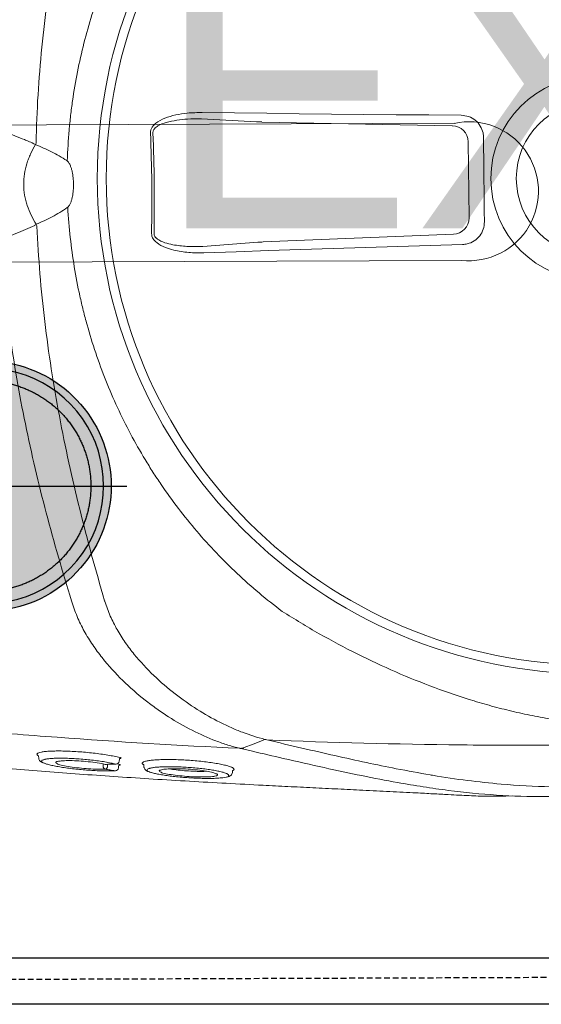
# Model space of a CAD drawing. Header units: millimetres. Extents: x 103872 to 294171, y 5570 to 32737.
# Tile 5 of 117: x 107171 to 107284, y 8501 to 8713. Entities that reach past the tile are written whole.
import ezdxf

# ---------------------------------------------------------------- set-up
doc = ezdxf.new("R2010")
doc.units = ezdxf.units.MM
doc.header["$LTSCALE"] = 2.5
for name, pattern in [('11aa1PB-bd$0$11aa1PB-af$0$TRATTEGGIATA', [0.75, 0.5, -0.25]), ('CENTER', [50.8, 31.75, -6.35, 6.35, -6.35]), ('DASHDOT2', [0.5, 0.25, -0.125, 0, -0.125]), ('HIDDEN', [0.375, 0.25, -0.125])]:
    doc.linetypes.add(name, pattern=pattern)
for name, color, linetype, lineweight in [('A - TEXT', 7, 'Continuous', 13), ('CKD Equipments', 252, 'Continuous', 0), ('Dimension', 40, 'Continuous', 0), ('EQUIPMENT', 210, 'Continuous', 0), ('K Equipment', 30, 'Continuous', 9), ('P-LS DISCHARGE PIPE', 64, 'HIDDEN', 25), ('WALL', 132, 'Continuous', 25)]:
    doc.layers.add(name, color=color, linetype=linetype, lineweight=lineweight)
doc.layers.add('Block Skin', color=251, linetype='Continuous')
doc.layers.add('FAINTEQUIP', color=253, linetype='Continuous')
doc.styles.add('style1', font='arial.ttf', dxfattribs={"height": 150})

# ---------------------------------------------------------------- blocks, each defined once
blk = doc.blocks.new('*U42')
at = {"color": 8}
blk.add_lwpolyline([(0, 0), (5962.2, 0), (5962.2, -10), (0, -10)], close=True, dxfattribs=at)
blk = doc.blocks.new('G$C62143A14')
at = {"color": 8, "linetype": 'Continuous', "lineweight": 0}
for p, q in [((48.57, 345.63), (48.03, 345.57)), ((45.34, 329.13), (45.33, 329.04)), ((45.95, 328.38), (46.32, 328.34)), ((46.82, 328.73), (46.75, 328.33)), ((46.79, 328.96), (46.78, 328.89)), ((47.41, 328.22), (47.77, 328.17)), ((46.65, 322.92), (46.12, 322.87)), ((186.05, 310.43), (185.4, 298.56)), ((159.41, 298.28), (158.51, 310.14)), ((44.97, 303.8), (45.36, 303.77)), ((45.65, 303.41), (45.51, 303.55)), ((45.8, 303.47), (45.65, 303.41)), ((49.57, 299.48), (50.21, 302.26)), ((161.16, 256.1), (159.47, 297.14)), ((185.36, 297.41), (184.56, 256.36)), ((181.11, 252.93), (164.68, 252.75))]:
    blk.add_line(p, q, dxfattribs=at)
at = {"color": 8, "linetype": 'Continuous', "lineweight": 0, "flags": 128}
for points in [[(187.42, 310.28), (187.32, 303.32), (187.24, 296.35), (187.15, 289.38), (187.08, 282.4), (187.01, 275.42), (186.94, 268.44), (186.88, 261.45), (186.82, 254.46)], [(158.93, 254.16), (158.73, 261.15), (158.52, 268.13), (158.3, 275.11), (158.08, 282.09), (157.85, 289.07), (157.62, 296.03), (157.38, 303), (157.14, 309.95)], [(50.36, 301.27), (50.36, 301.27), (50.36, 301.27)], [(51.87, 297.29), (51.12, 299.29), (50.37, 301.26)], [(182.02, 249.63), (179.75, 249.61), (177.48, 249.59), (175.2, 249.56), (172.93, 249.54), (170.66, 249.51), (168.39, 249.49), (166.11, 249.46), (163.84, 249.43)]]:
    blk.add_lwpolyline(points, dxfattribs=at)
at = {"color": 8, "linetype": 'Continuous', "lineweight": 0}
for radius in [106.93, 105, 22.05, 16.56]:
    blk.add_circle((173.18, 226), radius, dxfattribs=at)
for centre, radius, start, end in [((157.61, 342.91), 6.49, 29.2266, 32.2639), ((157.41, 358.16), 13.42, 294.4256, 295.9261), ((186.11, 358.47), 13.42, 245.3063, 246.8069), ((46.34, 331.01), 0.662, 90.4906, 162.5797), ((46.36, 331.4), 0.685, 195.9711, 268.143), ((46.03, 329.07), 0.7, 182.9235, 263.468), ((47.48, 328.91), 0.7, 181.8037, 263.5226), ((168.31, 679.42), 358.79, 268.8832, 272.3492), ((168.31, 679.3), 358.14, 268.8832, 272.3493), ((164.68, 256.28), 3.53, 182.7979, 269.9804), ((181.03, 256.45), 3.53, 271.252, 358.4345)]:
    blk.add_arc(centre, radius, start, end, dxfattribs=at)
for centre, major_axis, start_param, end_param in [((159.19, 296.52), (0.09, -3.5), 1.744011, 2.093077), ((185.66, 296.81), (-0.02, -3.5), 4.190109, 4.539174)]:
    blk.add_ellipse(centre, major_axis=major_axis, ratio=0.086139, start_param=start_param, end_param=end_param, dxfattribs=at)
for points, knots in [([(48.93, 381.81), (48.6, 379.21), (47.9, 373.59), (47.04, 365.37), (46.3, 357.46), (45.69, 350.42), (45.11, 343.22), (44.57, 335.88), (44.05, 328.44), (43.55, 320.81), (43.08, 313.03), (42.64, 305.12), (42.26, 298.03), (41.95, 291.8), (41.68, 286.4), (41.42, 281.01), (41.15, 275.42), (40.92, 270.71), (40.72, 266.92), (40.56, 263.77), (40.38, 260.45), (40.21, 257.38), (40.08, 254.83), (39.98, 252.7), (39.9, 250.79), (39.84, 248.9), (39.83, 247.83), (39.91, 243.32)], [0, 0, 0, 0, 0.063316, 0.137046, 0.187379, 0.237747, 0.288072, 0.337874, 0.387718, 0.437523, 0.488782, 0.540075, 0.591317, 0.625909, 0.660493, 0.695746, 0.730982, 0.771161, 0.791716, 0.812265, 0.841912, 0.872106, 0.896195, 0.920292, 0.944907, 0.969526, 1, 1, 1, 1]), ([(50.21, 302.26), (50.81, 315.39), (51.6, 328.49), (53.06, 348.08), (53.59, 354.61), (54.76, 367.64), (55.39, 374.15), (56.07, 380.65)], [0, 0, 0, 0, 0.5, 0.5, 0.75, 0.75, 1, 1, 1, 1]), ([(82.05, 338.49), (88.31, 340.43), (94.62, 342.26), (104.17, 344.77), (107.37, 345.57), (113.78, 347.08), (117, 347.79), (126.68, 349.77), (133.19, 350.9), (143.02, 352.25), (146.31, 352.64), (152.9, 353.29), (156.2, 353.56), (159.5, 353.76)], [0, 0, 0, 0, 0.25, 0.25, 0.375, 0.375, 0.5, 0.5, 0.75, 0.75, 0.875, 0.875, 1, 1, 1, 1]), ([(159.99, 353.53), (160.13, 353.19), (160.28, 352.84), (160.43, 352.5), (160.72, 351.82), (161.01, 351.14), (161.3, 350.47), (161.59, 349.79), (161.88, 349.11), (162.18, 348.43), (162.47, 347.76), (162.76, 347.08), (163.05, 346.4)], [0.0002616, 0.0002616, 0.0002616, 0.0002616, 0.00188464, 0.00188464, 0.00188464, 0.00508207, 0.00508207, 0.00508207, 0.00827951, 0.00827951, 0.00827951, 0.01147698, 0.01147698, 0.01147698, 0.01147698]), ([(180.5, 346.27), (181.01, 347.27), (181.28, 347.96), (181.56, 348.64), (181.83, 349.32), (182.11, 350.01), (182.38, 350.69), (182.66, 351.38), (182.94, 352.06), (183.21, 352.74), (183.35, 353.09), (183.49, 353.44), (183.64, 353.79)], [0, 0, 0, 0, 0.00319655, 0.00319655, 0.00319655, 0.00639307, 0.00639307, 0.00639307, 0.00958958, 0.00958958, 0.00958958, 0.01121538, 0.01121538, 0.01121538, 0.01121538]), ([(184.11, 354.02), (187.42, 353.89), (190.73, 353.7), (197.33, 353.19), (200.62, 352.87), (210.48, 351.74), (217.01, 350.75), (226.74, 348.97), (229.97, 348.33), (236.41, 346.95), (239.63, 346.22), (249.23, 343.92), (255.57, 342.23), (261.88, 340.42)], [0, 0, 0, 0, 0.125, 0.125, 0.25, 0.25, 0.5, 0.5, 0.625, 0.625, 0.75, 0.75, 1, 1, 1, 1]), ([(180.5, 346.27), (179.86, 346.65), (179.19, 347.01), (178.15, 347.48), (177.8, 347.62), (177.09, 347.9), (176.73, 348.02), (174.91, 348.58), (173.41, 348.82), (171.09, 348.8), (170.32, 348.73), (169.18, 348.53), (168.8, 348.44), (168.06, 348.25), (167.7, 348.14), (165.9, 347.54), (164.56, 346.88), (163.28, 346.09)], [0, 0, 0, 0, 0.125, 0.125, 0.1875, 0.1875, 0.25, 0.25, 0.5, 0.5, 0.625, 0.625, 0.6875, 0.6875, 0.75, 0.75, 1, 1, 1, 1]), ([(47.01, 344.4), (46.98, 344.33), (46.88, 344.11), (46.69, 343.49), (46.46, 342.54), (46.24, 341.39), (46.03, 340.08), (45.84, 338.67), (45.67, 337.16), (45.53, 335.62), (45.42, 334.09), (45.34, 332.62), (45.3, 331.25), (45.3, 330.07), (45.32, 329.43), (45.34, 329.13)], [0, 0, 0, 0, 0.034967, 0.11668, 0.198521, 0.28284, 0.363401, 0.446271, 0.52675, 0.609595, 0.689692, 0.772207, 0.85087, 0.93183, 1, 1, 1, 1]), ([(46.79, 328.96), (46.87, 329.3), (47.03, 330), (47.26, 331.25), (47.48, 332.65), (47.66, 334.12), (47.82, 335.66), (47.94, 337.19), (48.02, 338.69), (48.07, 340.09), (48.07, 341.38), (48.03, 342.5), (47.95, 343.44), (47.87, 344.05), (47.8, 344.27), (47.79, 344.33)], [0, 0, 0, 0, 0.081121, 0.164592, 0.245691, 0.329206, 0.409093, 0.49132, 0.570813, 0.652715, 0.73066, 0.81084, 0.889237, 0.969944, 1, 1, 1, 1]), ([(48.03, 345.57), (47.98, 345.55), (47.79, 345.55), (47.54, 345.37), (47.32, 345.13), (47.17, 344.9), (47.09, 344.69), (47.01, 344.4)], [0, 0, 0, 0, 0.085263, 0.298133, 0.53129, 0.85157, 1, 1, 1, 1]), ([(47.79, 344.33), (47.76, 344.44), (47.68, 344.73), (47.54, 344.94), (47.34, 344.96), (47.17, 344.77), (47.05, 344.49), (47.01, 344.4)], [0, 0, 0, 0, 0.142974, 0.381895, 0.621008, 0.867279, 1, 1, 1, 1]), ([(49.13, 345.73), (49.16, 345.68), (49.25, 345.55), (49.38, 345.02), (49.51, 344.18), (49.59, 343.09), (49.63, 341.8), (49.62, 340.35), (49.57, 338.78), (49.47, 337.13), (49.34, 335.45), (49.17, 333.78), (48.96, 332.16), (48.73, 330.64), (48.47, 329.22), (48.28, 328.43), (48.19, 328.03)], [0, 0, 0, 0, 0.036944, 0.111064, 0.185167, 0.25898, 0.332797, 0.405887, 0.478972, 0.551758, 0.624553, 0.69822, 0.771885, 0.845998, 0.920119, 1, 1, 1, 1]), ([(48.57, 345.63), (48.57, 345.63), (48.63, 345.76), (48.69, 345.8), (48.74, 345.83)], [0, 0, 0, 0, 0.031421, 1, 1, 1, 1]), ([(48.74, 345.83), (48.76, 345.86), (48.87, 345.99), (49, 345.97), (49.09, 345.79), (49.13, 345.73)], [0, 0, 0, 0, 0.160118, 0.714475, 1, 1, 1, 1]), ([(162.9, 345.95), (156.01, 345.65), (149.15, 345.08), (138.9, 343.85), (135.48, 343.38), (128.69, 342.33), (125.3, 341.74), (115.17, 339.84), (108.47, 338.36), (98.51, 335.9), (95.2, 335.04), (88.61, 333.25), (85.33, 332.31), (82.06, 331.35)], [0, 0, 0, 0, 0.25, 0.25, 0.375, 0.375, 0.5, 0.5, 0.75, 0.75, 0.875, 0.875, 1, 1, 1, 1]), ([(163.28, 346.09), (163.79, 344.92), (164.33, 343.78), (165.22, 342.1), (165.53, 341.55), (166.18, 340.47), (166.53, 339.93), (166.9, 339.41)], [0, 0, 0, 0, 0.5, 0.5, 0.75, 0.75, 1, 1, 1, 1]), ([(177.03, 339.52), (177.39, 340.05), (177.72, 340.59), (178.35, 341.69), (178.65, 342.25), (179.5, 343.94), (180.02, 345.1), (180.5, 346.27)], [0, 0, 0, 0, 0.25, 0.25, 0.5, 0.5, 1, 1, 1, 1]), ([(262.02, 333.28), (258.73, 334.18), (255.43, 335.04), (248.8, 336.69), (245.48, 337.48), (235.46, 339.73), (228.74, 341.06), (218.57, 342.75), (215.17, 343.26), (208.35, 344.16), (204.93, 344.56), (194.65, 345.57), (187.78, 345.99), (180.88, 346.15)], [0, 0, 0, 0, 0.125, 0.125, 0.25, 0.25, 0.5, 0.5, 0.625, 0.625, 0.75, 0.75, 1, 1, 1, 1]), ([(45.71, 331.21), (45.69, 331.75), (45.67, 332.78), (45.76, 334.81), (45.94, 336.87), (46.19, 338.84), (46.49, 340.42), (46.71, 341.33), (46.82, 341.49), (46.83, 341.5)], [0, 0, 0, 0, 0.170858, 0.332147, 0.492014, 0.656195, 0.819988, 0.986588, 1, 1, 1, 1]), ([(47.35, 341.5), (47.4, 341.27), (47.51, 340.77), (47.56, 339.28), (47.52, 337.42), (47.37, 335.36), (47.13, 333.35), (46.9, 331.99), (46.76, 331.38), (46.73, 331.23)], [0, 0, 0, 0, 0.140566, 0.301933, 0.463305, 0.622013, 0.785773, 0.94855, 1, 1, 1, 1]), ([(46.83, 341.5), (46.92, 341.67), (47.11, 342.02), (47.29, 341.92), (47.35, 341.55), (47.35, 341.5)], [0, 0, 0, 0, 0.4462454, 0.9349282, 1, 1, 1, 1]), ([(50.2, 302.21), (50.41, 303.06), (50.64, 303.91), (51.18, 305.63), (51.48, 306.49), (52.46, 309.06), (53.22, 310.78), (54.96, 314.19), (55.94, 315.9), (57.56, 318.43), (58.13, 319.28), (59.03, 320.54), (59.34, 320.96), (59.96, 321.8), (60.29, 322.21), (61.93, 324.29), (63.33, 325.9), (66.37, 329.01), (68, 330.49), (70.64, 332.59), (71.56, 333.27), (73.48, 334.56), (74.47, 335.17), (76.51, 336.3), (77.56, 336.82), (79.2, 337.51), (79.75, 337.73), (80.6, 338.03), (80.88, 338.13), (81.46, 338.31), (81.75, 338.4), (82.04, 338.48)], [0, 0, 0, 0, 0.0625, 0.0625, 0.125, 0.125, 0.25, 0.25, 0.375, 0.375, 0.4375, 0.4375, 0.46875, 0.46875, 0.5, 0.5, 0.625, 0.625, 0.75, 0.75, 0.8125, 0.8125, 0.875, 0.875, 0.9375, 0.9375, 0.96875, 0.96875, 0.984375, 0.984375, 1, 1, 1, 1]), ([(79.75, 293.03), (82.31, 296.45), (85.04, 299.7), (90.82, 305.84), (93.86, 308.74), (100.26, 314.21), (103.61, 316.77), (108.01, 319.76), (108.9, 320.35), (110.69, 321.5), (111.6, 322.06), (114.34, 323.72), (116.19, 324.76), (121.81, 327.74), (125.65, 329.52), (133.49, 332.64), (137.5, 334), (142.63, 335.43), (143.66, 335.7), (145.73, 336.21), (146.78, 336.46), (149.91, 337.15), (152, 337.55), (158.29, 338.58), (162.49, 339.04), (166.97, 339.32)], [0, 0, 0, 0, 0.125, 0.125, 0.25, 0.25, 0.375, 0.375, 0.40625, 0.40625, 0.4375, 0.4375, 0.5, 0.5, 0.625, 0.625, 0.75, 0.75, 0.78125, 0.78125, 0.8125, 0.8125, 0.875, 0.875, 1, 1, 1, 1]), ([(166.9, 339.41), (166.97, 339.32), (167.04, 339.24), (167.21, 339.09), (167.3, 339.02), (167.59, 338.84), (167.79, 338.74), (168.21, 338.57), (168.43, 338.5), (168.86, 338.38), (169.08, 338.33), (169.74, 338.21), (170.18, 338.15), (171.08, 338.08), (171.53, 338.07), (172.43, 338.08), (172.88, 338.1), (173.77, 338.19), (174.21, 338.25), (174.86, 338.39), (175.08, 338.45), (175.51, 338.58), (175.72, 338.65), (176.14, 338.83), (176.35, 338.93), (176.63, 339.12), (176.72, 339.19), (176.89, 339.34), (176.96, 339.43), (177.03, 339.52)], [0, 0, 0, 0, 0.03125, 0.03125, 0.0625, 0.0625, 0.125, 0.125, 0.1875, 0.1875, 0.25, 0.25, 0.375, 0.375, 0.5, 0.5, 0.625, 0.625, 0.75, 0.75, 0.8125, 0.8125, 0.875, 0.875, 0.9375, 0.9375, 0.96875, 0.96875, 1, 1, 1, 1]), ([(176.96, 339.43), (179.33, 339.32), (181.45, 339.19), (184.64, 338.91), (185.7, 338.8), (187.83, 338.55), (188.88, 338.42), (194.15, 337.67), (198.29, 336.84), (206.46, 334.76), (210.49, 333.5), (216.42, 331.29), (218.39, 330.49), (221.31, 329.22), (222.28, 328.78), (224.21, 327.87), (225.17, 327.41), (229.93, 325.02), (233.59, 322.91), (240.66, 318.33), (244.06, 315.86), (248.96, 311.86), (250.56, 310.48), (252.91, 308.34), (253.69, 307.62), (255.22, 306.14), (255.98, 305.39), (259.71, 301.59), (262.53, 298.39), (265.16, 295.03)], [0, 0, 0, 0, 0.0625, 0.0625, 0.09375, 0.09375, 0.125, 0.125, 0.25, 0.25, 0.375, 0.375, 0.4375, 0.4375, 0.46875, 0.46875, 0.5, 0.5, 0.625, 0.625, 0.75, 0.75, 0.8125, 0.8125, 0.84375, 0.84375, 0.875, 0.875, 1, 1, 1, 1]), ([(46.33, 331.68), (46.41, 331.68), (46.49, 331.68), (46.57, 331.68), (46.69, 331.69), (46.81, 331.69), (46.83, 331.69)], [0.0007933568, 0.0007933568, 0.0007933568, 0.0007933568, 0.0011395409, 0.0011395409, 0.0011395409, 0.0016472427, 0.0016472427, 0.0016472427, 0.0016472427]), ([(45.34, 329.13), (45.4, 329.49), (45.46, 329.84), (45.52, 330.2), (45.58, 330.54), (45.64, 330.87), (45.71, 331.21)], [0, 0, 0, 0, 0.002000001, 0.002000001, 0.002000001, 0.003901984, 0.003901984, 0.003901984, 0.003901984]), ([(46.74, 330.72), (46.69, 330.72), (46.56, 330.72), (46.42, 330.72), (46.34, 330.72)], [0, 0, 0, 0, 0.397181, 1, 1, 1, 1]), ([(46.73, 331.23), (46.74, 330.87), (46.75, 330.51), (46.76, 330.15), (46.77, 329.75), (46.78, 329.36), (46.79, 328.96)], [0, 0, 0, 0, 0.002000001, 0.002000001, 0.002000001, 0.004171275, 0.004171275, 0.004171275, 0.004171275]), ([(81.91, 331.3), (81.36, 331.14), (80.83, 330.96), (79.77, 330.57), (79.26, 330.35), (77.73, 329.68), (76.75, 329.18), (75.33, 328.37), (74.86, 328.09), (73.94, 327.5), (73.48, 327.2), (72.15, 326.27), (71.29, 325.63), (68.84, 323.63), (67.32, 322.21), (64.5, 319.27), (63.18, 317.74), (60.74, 314.58), (59.62, 312.99), (57.58, 309.77), (56.66, 308.15), (55.43, 305.71), (55.04, 304.9), (54.31, 303.27), (53.97, 302.45), (53.04, 300), (52.53, 298.38), (52.13, 296.78)], [0, 0, 0, 0, 0.03125, 0.03125, 0.0625, 0.0625, 0.125, 0.125, 0.15625, 0.15625, 0.1875, 0.1875, 0.25, 0.25, 0.375, 0.375, 0.5, 0.5, 0.625, 0.625, 0.75, 0.75, 0.8125, 0.8125, 0.875, 0.875, 1, 1, 1, 1]), ([(46.32, 328.34), (46.36, 328.33), (46.44, 328.31), (46.52, 328.25), (46.56, 328.19), (46.57, 328.18), (46.57, 328.17), (46.57, 328.17), (46.57, 328.16)], [0, 0, 0, 0, 0.254985, 0.463826, 0.637296, 0.783337, 0.926867, 1, 1, 1, 1]), ([(46.75, 328.33), (46.73, 328.23), (46.71, 328.14), (46.67, 328.01), (46.66, 327.97), (46.63, 327.96), (46.62, 327.96), (46.61, 327.98), (46.6, 327.99), (46.59, 328.04), (46.58, 328.07), (46.58, 328.14), (46.58, 328.15), (46.57, 328.16)], [0, 0, 0, 0, 0.25, 0.25, 0.5, 0.5, 0.625, 0.625, 0.75, 0.75, 0.875, 0.875, 1, 1, 1, 1]), ([(47.77, 328.17), (47.78, 328.17), (47.82, 328.17), (47.9, 328.14), (47.97, 328.08), (48.01, 328.02), (48.01, 328), (48.01, 327.99), (48.01, 327.99)], [0, 0, 0, 0, 0.005493, 0.289143, 0.515025, 0.705708, 0.87243, 1, 1, 1, 1]), ([(48.19, 328.03), (48.18, 327.98), (48.15, 327.87), (48.1, 327.78), (48.05, 327.81), (48.02, 327.89), (48.01, 327.98), (48.01, 327.99)], [0, 0, 0, 0, 0.170931, 0.43557, 0.700344, 0.964272, 1, 1, 1, 1]), ([(47.15, 323.14), (47.22, 323.01), (47.36, 322.78), (47.52, 322.03), (47.64, 321.1), (47.73, 319.94), (47.78, 318.6), (47.78, 317.11), (47.75, 315.53), (47.67, 313.89), (47.55, 312.24), (47.4, 310.61), (47.22, 309.05), (47.01, 307.61), (46.77, 306.32), (46.53, 305.23), (46.28, 304.37), (46.03, 303.74), (45.88, 303.56), (45.8, 303.47)], [0, 0, 0, 0, 0.066966, 0.12566, 0.184351, 0.242449, 0.30055, 0.358196, 0.415842, 0.473121, 0.530398, 0.588231, 0.646066, 0.704525, 0.762985, 0.822038, 0.881088, 0.940546, 1, 1, 1, 1]), ([(46.65, 322.92), (46.66, 322.94), (46.72, 323.08), (46.78, 323.12), (46.83, 323.14)], [0, 0, 0, 0, 0.269637, 1, 1, 1, 1]), ([(46.83, 323.14), (46.86, 323.17), (46.97, 323.31), (47.07, 323.21), (47.15, 323.14)], [0, 0, 0, 0, 0.258674, 1, 1, 1, 1]), ([(45.11, 321.69), (45.09, 321.64), (45, 321.45), (44.84, 320.86), (44.63, 319.96), (44.44, 318.85), (44.25, 317.58), (44.09, 316.19), (43.95, 314.73), (43.84, 313.22), (43.76, 311.73), (43.71, 310.29), (43.69, 308.94), (43.71, 307.72), (43.77, 306.65), (43.85, 305.81), (43.93, 305.27), (43.99, 305.12), (44, 305.09)], [0, 0, 0, 0, 0.023226, 0.092931, 0.162639, 0.232676, 0.302714, 0.372201, 0.441684, 0.510683, 0.579678, 0.648044, 0.716408, 0.784299, 0.852186, 0.919822, 0.987451, 1, 1, 1, 1]), ([(44.77, 305.11), (44.81, 305.22), (44.93, 305.5), (45.13, 306.21), (45.35, 307.2), (45.55, 308.37), (45.74, 309.69), (45.91, 311.11), (46.04, 312.6), (46.14, 314.11), (46.21, 315.58), (46.24, 316.99), (46.22, 318.29), (46.18, 319.46), (46.1, 320.44), (46, 321.18), (45.92, 321.48), (45.89, 321.6)], [0, 0, 0, 0, 0.045419, 0.115839, 0.186799, 0.257754, 0.32863, 0.399501, 0.469663, 0.539816, 0.608957, 0.678085, 0.746838, 0.815591, 0.884388, 0.95319, 1, 1, 1, 1]), ([(46.12, 322.87), (46.08, 322.84), (45.89, 322.85), (45.64, 322.67), (45.42, 322.43), (45.27, 322.2), (45.19, 321.99), (45.11, 321.69)], [0, 0, 0, 0, 0.0760045, 0.2920195, 0.5221541, 0.8303026, 1, 1, 1, 1]), ([(45.89, 321.6), (45.87, 321.66), (45.81, 321.92), (45.67, 322.18), (45.47, 322.26), (45.28, 322.08), (45.16, 321.8), (45.11, 321.69)], [0, 0, 0, 0, 0.074975, 0.308763, 0.600633, 0.840221, 1, 1, 1, 1]), ([(157.14, 309.95), (157.13, 311.04), (157.12, 313.22), (157.56, 316.01), (158.26, 318.33), (159.01, 319.82), (159.93, 320.77), (160.64, 321.18), (161.14, 321.21), (161.33, 321.23)], [0, 0, 0, 0, 0.25332, 0.506196, 0.65059, 0.817687, 0.886369, 0.955719, 1, 1, 1, 1]), ([(182.99, 321.46), (183.22, 321.44), (183.67, 321.42), (184.43, 321.02), (185.38, 320.07), (186.27, 318.31), (186.94, 316.01), (187.36, 313.28), (187.4, 311.36), (187.42, 310.28)], [0, 0, 0, 0, 0.0522268, 0.1042313, 0.1923821, 0.3606157, 0.5543927, 0.7486822, 1, 1, 1, 1]), ([(186.05, 310.43), (186.05, 311.45), (186.05, 313.24), (185.78, 315.8), (185.34, 317.95), (184.73, 319.59), (184.06, 320.51), (183.55, 320.86), (183.22, 320.94), (183.06, 320.93), (183.01, 320.93)], [0, 0, 0, 0, 0.265211, 0.46586, 0.668447, 0.834858, 0.915193, 0.958561, 0.988769, 1, 1, 1, 1]), ([(44.19, 307.56), (44.18, 307.58), (44.1, 307.78), (44.03, 308.8), (43.99, 310.49), (44.06, 312.55), (44.21, 314.67), (44.44, 316.66), (44.72, 318.23), (44.92, 319.03), (45.02, 319.2), (45.03, 319.21)], [0, 0, 0, 0, 0.015121, 0.155418, 0.294804, 0.433435, 0.572075, 0.71203, 0.853105, 0.994782, 1, 1, 1, 1]), ([(45.51, 319.2), (45.57, 319.04), (45.69, 318.64), (45.79, 317.29), (45.81, 315.44), (45.72, 313.35), (45.53, 311.24), (45.28, 309.37), (44.99, 307.95), (44.8, 307.52), (44.72, 307.33)], [0, 0, 0, 0, 0.0984, 0.230543, 0.361452, 0.492139, 0.623641, 0.756097, 0.8899, 1, 1, 1, 1]), ([(45.03, 319.21), (45.08, 319.31), (45.23, 319.62), (45.41, 319.65), (45.5, 319.28), (45.51, 319.2)], [0, 0, 0, 0, 0.294516, 0.862877, 1, 1, 1, 1]), ([(161.31, 320.69), (161.18, 320.69), (160.86, 320.66), (160.54, 320.45), (160.2, 320.13), (159.65, 319.36), (159.16, 317.99), (158.7, 315.82), (158.44, 313.21), (158.49, 311.17), (158.51, 310.14)], [0, 0, 0, 0, 0.034894, 0.07906, 0.092988, 0.155615, 0.320186, 0.468315, 0.732642, 1, 1, 1, 1]), ([(45.26, 309.38), (45.24, 309.62), (45.2, 310.29), (45.23, 311.82), (45.32, 313.71), (45.49, 315.53), (45.65, 316.8), (45.75, 317.23), (45.77, 317.32)], [0, 0, 0, 0, 0.1171914, 0.3236173, 0.5316923, 0.7421657, 0.9517971, 1, 1, 1, 1]), ([(44.47, 307), (44.44, 307.01), (44.33, 307.03), (44.25, 307.33), (44.19, 307.56)], [0, 0, 0, 0, 0.26459, 1, 1, 1, 1]), ([(44.72, 307.33), (44.7, 307.27), (44.61, 307.01), (44.53, 307.01), (44.47, 307)], [0, 0, 0, 0, 0.212645, 1, 1, 1, 1]), ([(44, 305.09), (44.04, 304.8), (44.09, 304.57), (44.21, 304.32), (44.42, 304.02), (44.64, 303.9), (44.97, 303.8)], [0, 0, 0, 0, 0.150992, 0.540293, 0.796534, 1, 1, 1, 1]), ([(44, 305.09), (44.04, 304.95), (44.14, 304.63), (44.26, 304.57), (44.32, 304.54)], [0, 0, 0, 0, 0.453626, 1, 1, 1, 1]), ([(44.32, 304.54), (44.44, 304.58), (44.58, 304.62), (44.74, 305.04), (44.77, 305.11)], [0, 0, 0, 0, 0.8365957, 1, 1, 1, 1]), ([(45.51, 303.55), (45.47, 303.56), (45.41, 303.59), (45.37, 303.74), (45.36, 303.77)], [0, 0, 0, 0, 0.735294, 1, 1, 1, 1]), ([(50.2, 302.21), (50.19, 302.14), (50.18, 302.06), (50.17, 301.89), (50.18, 301.81), (50.21, 301.64), (50.23, 301.56), (50.28, 301.41), (50.32, 301.34), (50.36, 301.27)], [0, 0, 0, 0, 0.25, 0.25, 0.5, 0.5, 0.75, 0.75, 1, 1, 1, 1]), ([(50.2, 302.21), (50.2, 302.22), (50.2, 302.22), (50.21, 302.23), (50.21, 302.24), (50.21, 302.25), (50.21, 302.26)], [0, 0, 0, 0, 0.00003361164, 0.00003361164, 0.00003361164, 0.00009841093, 0.00009841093, 0.00009841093, 0.00009841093]), ([(45.6, 147.31), (45.02, 149.63), (44.08, 153.42), (43.14, 158.58), (42.52, 162.49), (42.07, 166.08), (41.78, 169.32), (41.57, 172.51), (41.43, 175.54), (41.32, 178.54), (41.24, 181.43), (41.18, 184.13), (41.11, 187.04), (41.05, 190.57), (40.96, 194.84), (40.86, 199.86), (40.72, 205.12), (40.58, 210.4), (40.42, 215.41), (40.27, 220), (40.12, 224.07), (39.98, 227.69), (39.87, 230.87), (39.8, 233.7), (39.73, 239.01), (39.98, 246.66), (40.84, 255.43), (41.86, 262.6), (42.9, 268.77), (44.25, 275.81), (46, 283.98), (47.78, 291.81), (49.04, 297.24), (49.57, 299.48)], [0, 0, 0, 0, 0.0593635, 0.0971043, 0.1348438, 0.1667324, 0.198607, 0.2201848, 0.2417788, 0.2633349, 0.278122, 0.2929063, 0.3080418, 0.3231723, 0.3441056, 0.3655953, 0.3864814, 0.4080077, 0.4295299, 0.4486306, 0.4683357, 0.4884205, 0.5086324, 0.5289688, 0.5492243, 0.6333183, 0.7152132, 0.756242, 0.7972696, 0.8516973, 0.906117, 0.9611972, 1, 1, 1, 1]), ([(52.02, 296.33), (51.42, 293.79), (50.23, 288.7), (48.59, 281.61), (47.1, 274.85), (45.67, 268), (44.9, 263.56), (44.47, 261.16)], [0, 0, 0, 0, 0.192621, 0.385484, 0.57846, 0.771235, 1, 1, 1, 1]), ([(55.29, 128.94), (54.17, 142.82), (53.27, 156.72), (51.87, 184.59), (51.39, 198.55), (50.98, 219.52), (50.9, 226.52), (50.84, 240.51), (50.86, 247.5), (51.08, 268.46), (51.45, 282.4), (52.02, 296.33)], [0, 0, 0, 0, 0.25, 0.25, 0.5, 0.5, 0.625, 0.625, 0.75, 0.75, 1, 1, 1, 1]), ([(81.21, 156.98), (79.47, 159.59), (77.81, 162.21), (74.65, 167.51), (73.14, 170.18), (70.29, 175.58), (68.94, 178.31), (66.39, 183.83), (65.2, 186.62), (62.96, 192.26), (61.93, 195.1), (60.52, 199.39), (60.07, 200.83), (59.22, 203.72), (58.82, 205.17), (58.08, 208.1), (57.73, 209.57), (57.1, 212.54), (56.82, 214.04), (56.34, 217.05), (56.15, 218.57), (55.94, 220.88), (55.88, 221.66), (55.82, 222.82), (55.8, 223.21), (55.78, 224), (55.77, 224.39), (55.75, 226.36), (55.8, 227.92), (56.02, 230.99), (56.19, 232.52), (56.6, 235.54), (56.85, 237.04), (57.42, 240.02), (57.73, 241.5), (58.42, 244.43), (58.79, 245.89), (59.57, 248.78), (59.98, 250.22), (61.29, 254.51), (62.26, 257.35), (65.39, 265.8), (67.81, 271.36), (71.95, 279.63), (73.4, 282.35), (76.46, 287.74), (78.07, 290.4), (79.75, 293.03)], [0, 0, 0, 0, 0.0625, 0.0625, 0.125, 0.125, 0.1875, 0.1875, 0.25, 0.25, 0.3125, 0.3125, 0.34375, 0.34375, 0.375, 0.375, 0.40625, 0.40625, 0.4375, 0.4375, 0.46875, 0.46875, 0.484375, 0.484375, 0.492187, 0.492187, 0.5, 0.5, 0.53125, 0.53125, 0.5625, 0.5625, 0.59375, 0.59375, 0.625, 0.625, 0.65625, 0.65625, 0.6875, 0.6875, 0.75, 0.75, 0.875, 0.875, 0.9375, 0.9375, 1, 1, 1, 1]), ([(44.47, 261.16), (44.44, 260.98), (43.93, 258.18), (43.23, 253.09), (42.27, 244.62), (41.92, 237.77), (41.88, 232.66), (41.9, 230.93), (41.91, 230.14)], [0, 0, 0, 0, 0.016162, 0.250764, 0.485322, 0.836539, 0.925214, 1, 1, 1, 1]), ([(163.84, 249.43), (163.3, 249.48), (162.2, 249.57), (160.74, 250.39), (159.63, 251.6), (159.05, 252.94), (158.97, 253.82), (158.93, 254.16)], [0, 0, 0, 0, 0.216319, 0.432689, 0.648031, 0.863773, 1, 1, 1, 1]), ([(186.82, 254.46), (186.77, 253.91), (186.65, 252.81), (185.8, 251.35), (184.55, 250.26), (183.21, 249.71), (182.35, 249.65), (182.02, 249.63)], [0, 0, 0, 0, 0.21899, 0.438068, 0.655087, 0.870478, 1, 1, 1, 1])]:
    blk.add_open_spline(points, degree=3, knots=knots, dxfattribs=at)
for points in [[(163.05, 346.4), (163.06, 346.39), (163.08, 346.39), (163.1, 346.38)], [(162.96, 345.94), (162.94, 345.94), (162.92, 345.95), (162.9, 345.95)], [(180.88, 346.15), (180.86, 346.14), (180.84, 346.13), (180.83, 346.13)], [(82.05, 338.49), (82.05, 338.49), (82.04, 338.48), (82.04, 338.48)], [(82.06, 331.35), (82.01, 331.33), (81.96, 331.32), (81.91, 331.3)], [(50.36, 301.27), (50.36, 301.27), (50.36, 301.27), (50.37, 301.26)], [(51.87, 297.29), (52.01, 297.13), (52.1, 296.95), (52.13, 296.78)], [(52.13, 296.78), (52.09, 296.63), (52.06, 296.48), (52.02, 296.33)]]:
    blk.add_open_spline(points, degree=3, dxfattribs=at)
at = {"layer": 'CKD Equipments', "color": 8}
blk.add_arc((170.42, 252.78), 15, 173.8395, 12.3466, dxfattribs=at)
blk.add_arc((170.42, 252.78), 15, 173.8395, 12.3466, dxfattribs=at)
blk.add_arc((170.42, 252.78), 15, 173.8395, 12.3466, dxfattribs=at)
blk.add_arc((170.42, 252.78), 15, 173.8395, 12.3466, dxfattribs=at)
blk.add_arc((170.42, 252.78), 15, 173.8395, 12.3466, dxfattribs=at)
blk.add_arc((170.42, 252.78), 15, 173.8395, 12.3466, dxfattribs=at)
at = {"layer": 'EQUIPMENT', "color": 8}
for points in [[(155.51, 254.39), (154.92, 413.78)], [(155.51, 254.39), (154.92, 413.78)], [(155.51, 254.39), (154.92, 413.78)], [(155.51, 254.39), (154.92, 413.78)], [(155.51, 254.39), (154.92, 413.78)], [(155.51, 254.39), (154.92, 413.78)], [(155.51, 254.39), (154.92, 413.78)], [(155.51, 254.39), (154.92, 413.78)], [(184.49, 414.24), (185.08, 255.99)], [(184.49, 414.24), (185.08, 255.99)], [(184.49, 414.24), (185.08, 255.99)], [(184.49, 414.24), (185.08, 255.99)], [(184.49, 414.24), (185.08, 255.99)], [(184.49, 414.24), (185.08, 255.99)], [(184.49, 414.24), (185.08, 255.99)], [(184.49, 414.24), (185.08, 255.99)]]:
    blk.add_lwpolyline(points, dxfattribs=at)
blk.add_arc((170.42, 252.78), 15, 173.8395, 12.3466, dxfattribs=at)
blk.add_arc((170.42, 252.78), 15, 173.8395, 12.3466, dxfattribs=at)
at = {"layer": 'FAINTEQUIP', "color": 8, "linetype": '11aa1PB-bd$0$11aa1PB-af$0$TRATTEGGIATA'}
blk.add_lwpolyline([(337, 429.45), (338.5, 25.45), (1.5, 24.2), (0, 428.19), (337, 429.45)], dxfattribs=at)
blk = doc.blocks.new('ARCH')
at = {"layer": 'K Equipment', "color": 8, "linetype": 'DASHDOT2', "lineweight": 5, "ltscale": 2}
blk.add_lwpolyline([(117070.83, 8810.58), (115720.83, 8810.58), (115720.83, 8510.58), (117070.83, 8510.58)], close=True, dxfattribs=at)
at = {"layer": 'CKD Equipments', "color": 8, "ltscale": 0.25, "rotation": 90}
blk.add_blockref('G$C62143A14', (116328.92, 8505.63), dxfattribs=at)
at = {"layer": 'WALL', "color": 8}
blk.add_blockref('*U42', (115720.83, 8510.58), dxfattribs=at)
at = {"layer": 'A - TEXT', "color": 8, "insert": (116162.03, 8728.04, 0.21), "char_height": 60, "attachment_point": 2, "style": 'style1'}
blk.add_mtext_dynamic_manual_height_columns('\\A1;EXT -01', width=341.9541, gutter_width=1.8, heights=[0], dxfattribs=at)
blk = doc.blocks.new('*U76')
at = {"layer": 'Block Skin', "linetype": 'ByBlock', "lineweight": -2}
h = blk.add_hatch(color=256, dxfattribs=at)
edge = h.paths.add_edge_path()
edge.add_line((-22.7, -14.62), (-22.7, -24.3))
edge.add_line((-22.7, -24.3), (-25.38, -24.3))
edge.add_ellipse((-25.38, -25.92), major_axis=(0, 1.62), ratio=1, start_angle=360, end_angle=450)
edge.add_line((-27, -25.92), (-27, -49))
edge.add_line((-27, -49), (27, -49))
edge.add_line((27, -49), (27, -25.92))
edge.add_ellipse((25.38, -25.92), major_axis=(0, 1.62), ratio=1, start_angle=270, end_angle=360)
edge.add_line((25.38, -24.3), (22.7, -24.3))
edge.add_line((22.7, -24.3), (22.7, -14.62))
edge.add_arc((0, 0), 27, 327.2184, 572.7816)
at = {"color": 252, "linetype": 'CENTER'}
for p, q in [((0, -49), (0, 35.1)), ((-35.1, 0), (35.1, 0))]:
    blk.add_line(p, q, dxfattribs=at)
at = {"color": 0, "linetype": 'ByBlock'}
for p, q in [((-22.7, -0.14), (-22.7, -24.3)), ((22.7, -24.3), (22.7, -0.14)), ((-25.38, -24.3), (25.38, -24.3)), ((-27, -25.92), (-27, -49)), ((27, -25.92), (27, -49)), ((27, -49), (-27, -49))]:
    blk.add_line(p, q, dxfattribs=at)
at = {"color": 252, "linetype": 'ByBlock'}
blk.add_line((26.67, -25.92), (-26.67, -25.92), dxfattribs=at)
at = {"color": 252, "linetype": 'ByBlock', "extrusion": (0, 0, -1)}
blk.add_arc((0, 0), 25.38, 345.0889, 194.9111, dxfattribs=at)
at = {"color": 0, "linetype": 'ByBlock'}
blk.add_arc((0, 0), 27, 327.2184, 212.7816, dxfattribs=at)
at = {"color": 0, "linetype": 'ByBlock', "extrusion": (0, 0, -1)}
for centre, start, end in [((25.38, -25.92), 0, 90), ((-25.38, -25.92), 90, 180)]:
    blk.add_arc(centre, 1.62, start, end, dxfattribs=at)
at = {"color": 0, "linetype": 'ByBlock'}
for points, knots in [([(0, 22.63), (-0.16, 22.63), (-0.48, 22.62), (-0.97, 22.61), (-1.46, 22.58), (-1.96, 22.54), (-2.47, 22.49), (-2.97, 22.43), (-3.48, 22.36), (-3.99, 22.27), (-4.5, 22.18), (-5, 22.07), (-5.5, 21.95), (-6, 21.82), (-6.49, 21.68), (-6.97, 21.53), (-7.45, 21.37), (-7.91, 21.2), (-8.36, 21.03), (-8.81, 20.85), (-9.25, 20.65), (-9.7, 20.45), (-10.14, 20.23), (-10.59, 20), (-11.04, 19.76), (-11.48, 19.51), (-11.92, 19.24), (-12.36, 18.96), (-12.79, 18.68), (-13.21, 18.38), (-13.63, 18.08), (-14.03, 17.76), (-14.43, 17.44), (-14.81, 17.12), (-15.19, 16.79), (-15.55, 16.46), (-15.9, 16.12), (-16.23, 15.78), (-16.57, 15.43), (-16.9, 15.07), (-17.23, 14.69), (-17.55, 14.31), (-17.87, 13.91), (-18.18, 13.5), (-18.49, 13.09), (-18.78, 12.66), (-19.07, 12.23), (-19.34, 11.79), (-19.6, 11.35), (-19.85, 10.91), (-20.1, 10.46), (-20.32, 10.01), (-20.54, 9.57), (-20.74, 9.12), (-20.93, 8.68), (-21.12, 8.23), (-21.29, 7.78), (-21.45, 7.31), (-21.61, 6.84), (-21.76, 6.36), (-21.9, 5.87), (-22.03, 5.37), (-22.15, 4.87), (-22.26, 4.36), (-22.35, 3.86), (-22.43, 3.35), (-22.51, 2.84), (-22.57, 2.33), (-22.62, 1.83), (-22.65, 1.33), (-22.68, 0.83), (-22.7, 0.35), (-22.7, 0.02), (-22.7, -0.14)], [0, 0, 0, 0, 0.478921, 0.966555, 1.461749, 1.963358, 2.470244, 2.981283, 3.495365, 4.011403, 4.528331, 5.04511, 5.560693, 6.07401, 6.583963, 7.089441, 7.589313, 8.08244, 8.567675, 9.044686, 9.526239, 10.016168, 10.513319, 11.016553, 11.524738, 12.036756, 12.551504, 13.0679, 13.584893, 14.101441, 14.6165, 15.128985, 15.637805, 16.141833, 16.639948, 17.131004, 17.613853, 18.090485, 18.574449, 19.06646, 19.565376, 20.070054, 20.579377, 21.092232, 21.607523, 22.124182, 22.641163, 23.157432, 23.671936, 24.183591, 24.691299, 25.193942, 25.690387, 26.179494, 26.660119, 27.137611, 27.623641, 28.117415, 28.617798, 29.123663, 29.633899, 30.147406, 30.663101, 31.179931, 31.696858, 32.212854, 32.726864, 33.237813, 33.744601, 34.246114, 34.741228, 35.228803, 35.707705, 35.707705, 35.707705, 35.707705]), ([(22.7, -0.14), (22.7, 0.02), (22.7, 0.35), (22.68, 0.83), (22.65, 1.33), (22.62, 1.83), (22.57, 2.33), (22.51, 2.84), (22.43, 3.35), (22.35, 3.86), (22.26, 4.36), (22.15, 4.87), (22.03, 5.37), (21.9, 5.87), (21.76, 6.36), (21.61, 6.84), (21.45, 7.31), (21.29, 7.78), (21.12, 8.23), (20.93, 8.68), (20.74, 9.12), (20.54, 9.57), (20.32, 10.01), (20.1, 10.46), (19.85, 10.91), (19.6, 11.35), (19.34, 11.79), (19.07, 12.23), (18.78, 12.66), (18.49, 13.09), (18.18, 13.5), (17.87, 13.91), (17.55, 14.31), (17.23, 14.69), (16.9, 15.07), (16.57, 15.43), (16.23, 15.78), (15.9, 16.12), (15.55, 16.46), (15.19, 16.79), (14.81, 17.12), (14.43, 17.44), (14.03, 17.76), (13.63, 18.08), (13.21, 18.38), (12.79, 18.68), (12.36, 18.96), (11.92, 19.24), (11.48, 19.51), (11.04, 19.76), (10.59, 20), (10.14, 20.23), (9.7, 20.45), (9.25, 20.65), (8.81, 20.85), (8.36, 21.03), (7.91, 21.2), (7.45, 21.37), (6.97, 21.53), (6.49, 21.68), (6, 21.82), (5.5, 21.95), (5, 22.07), (4.5, 22.18), (3.99, 22.27), (3.48, 22.36), (2.97, 22.43), (2.47, 22.49), (1.96, 22.54), (1.46, 22.58), (0.97, 22.61), (0.48, 22.62), (0.16, 22.63), (0, 22.63)], [0, 0, 0, 0, 0.478902, 0.966477, 1.461591, 1.963104, 2.469892, 2.980841, 3.494851, 4.010848, 4.527774, 5.044604, 5.560299, 6.073806, 6.584042, 7.089908, 7.590291, 8.084064, 8.570094, 9.047586, 9.528211, 10.017318, 10.513764, 11.016406, 11.524114, 12.035769, 12.550273, 13.066542, 13.583523, 14.100182, 14.615473, 15.128328, 15.637651, 16.14233, 16.641245, 17.133256, 17.61722, 18.093852, 18.576701, 19.067757, 19.565872, 20.069901, 20.57872, 21.091205, 21.606264, 22.122812, 22.639805, 23.156202, 23.670949, 24.182967, 24.691153, 25.194386, 25.691537, 26.181466, 26.663019, 27.14003, 27.625265, 28.118392, 28.618264, 29.123742, 29.633695, 30.147012, 30.662595, 31.179374, 31.696302, 32.21234, 32.726423, 33.237461, 33.744347, 34.245956, 34.74115, 35.228784, 35.707705, 35.707705, 35.707705, 35.707705])]:
    blk.add_open_spline(points, degree=3, knots=knots, dxfattribs=at)

msp = doc.modelspace()

# ---------------------------------------------------------------- block references
at = {"layer": 'Dimension'}
msp.add_blockref('ARCH', (-8807.98, 0), dxfattribs=at)

# ---------------------------------------------------------------- next in the draw order: block references
at = {"layer": 'P-LS DISCHARGE PIPE', "linetype": 'Continuous', "xscale": -1, "rotation": 270}
msp.add_blockref('*U76', (107164, 8612.43), dxfattribs=at)

doc.saveas('drawing.dxf')
